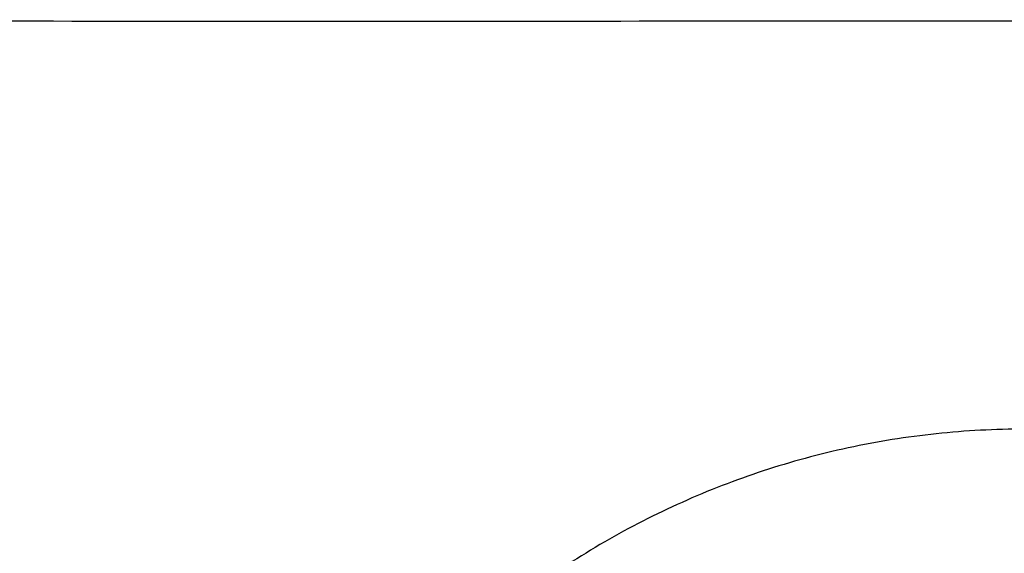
# Paper-space layout '1012-790 Hybird 2way' of a CAD drawing. Header units: millimetres. Extents: x 51 to 2966, y 67 to 3970.
# Tile 37 of 110: x 670 to 724, y 2794 to 2824. Entities that reach past the tile are written whole.
import ezdxf

# ---------------------------------------------------------------- set-up
doc = ezdxf.new("R2010")
doc.units = ezdxf.units.MM

psp = doc.layouts.new('1012-790 Hybird 2way')

# ---------------------------------------------------------------- linework, layer by layer
at = {"color": 7, "linetype": 'Continuous', "lineweight": 25}
for points, knots in [([(651.303, 2823.536), (672.927, 2823.53), (710.597, 2823.52), (764.314, 2823.58), (812.456, 2823.614), (860.6, 2823.01), (912.955, 2821.357), (969.493, 2818.416), (1030.178, 2813.976), (1070.531, 2809.859), (1090.706, 2807.801)], [0, 0, 0, 0, 0.147447, 0.256863, 0.366278, 0.475715, 0.585152, 0.723428, 0.861723, 1, 1, 1, 1]), ([(759.553, 2785.897), (758.492, 2787.044), (757.378, 2788.134), (755.044, 2790.204), (753.824, 2791.184), (751.274, 2793.027), (749.944, 2793.89), (747.862, 2795.094), (747.152, 2795.481), (745.72, 2796.213), (744.996, 2796.56), (742.8, 2797.544), (741.304, 2798.123), (738.246, 2799.128), (736.684, 2799.554), (734.291, 2800.071), (733.482, 2800.223), (731.856, 2800.485), (731.042, 2800.593), (728.601, 2800.854), (726.973, 2800.941), (723.716, 2800.943), (722.087, 2800.857), (718.827, 2800.513), (717.189, 2800.251), (713.976, 2799.56), (712.407, 2799.132), (709.341, 2798.125), (707.843, 2797.546), (704.918, 2796.236), (703.49, 2795.506), (700.705, 2793.897), (699.369, 2793.03), (696.814, 2791.183), (695.593, 2790.202), (693.258, 2788.132), (692.145, 2787.042), (691.086, 2785.897)], [0, 0, 0, 0, 0.0625, 0.0625, 0.125, 0.125, 0.1875, 0.1875, 0.21875, 0.21875, 0.25, 0.25, 0.3125, 0.3125, 0.375, 0.375, 0.40625, 0.40625, 0.4375, 0.4375, 0.5, 0.5, 0.5625, 0.5625, 0.625, 0.625, 0.6875, 0.6875, 0.75, 0.75, 0.8125, 0.8125, 0.875, 0.875, 0.9375, 0.9375, 1, 1, 1, 1])]:
    psp.add_open_spline(points, degree=3, knots=knots, dxfattribs=at)

doc.saveas('drawing.dxf')
